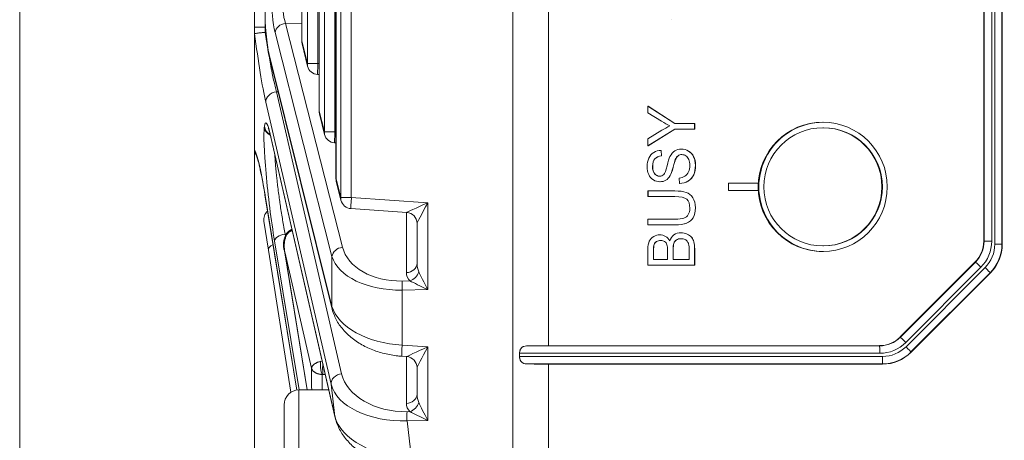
# Model space of a CAD drawing. Header units: millimetres. Extents: x 4 to 836, y 5 to 589.
# Tile 35 of 163: x 373 to 400, y 102 to 114. Entities that reach past the tile are written whole.
import ezdxf

# ---------------------------------------------------------------- set-up
doc = ezdxf.new("R2010")
doc.units = ezdxf.units.MM
doc.layers.add('1', color=7, linetype='Continuous', true_color=0xffffff)
doc.styles.add('ideas_simplex', font='simplex.shx')
doc.dimstyles.get("Standard").update_dxf_attribs({"dimtxt": 0.18, "dimasz": 0.18, "dimexe": 0.18, "dimexo": 0.0625, "dimgap": 0.09, "dimtad": 0, "dimtih": 1, "dimtoh": 1, "dimdec": 4, "dimzin": 0, "dimdsep": 46, "dimtxsty": 'Standard', "dimcen": 0.09, "dimadec": 0, "dimazin": 0, "dimtfac": 1, "dimtdec": 4, "dimtofl": 0, "dimtmove": 0, "dimatfit": 3, "dimfxl": 1, "dimtolj": 1, "dimtzin": 0, "dimarcsym": 0})

# ---------------------------------------------------------------- blocks, each defined once
blk = doc.blocks.new('_U7')
at = {"layer": '1', "color": 152, "lineweight": 13}
for p, q in [((379.695031, 110.932506), (379.695031, 29.92811)), ((504.495031, 61.055569), (504.495031, 29.92811))]:
    blk.add_line(p, q, dxfattribs=at)
at = {"layer": '1', "color": 87, "lineweight": 25}
for p, q in [((435.007531, 39.05311), (433.507531, 39.05311)), ((433.507531, 39.05311), (433.507531, 33.42811)), ((450.682531, 39.05311), (449.182531, 39.05311)), ((450.682531, 33.42811), (450.682531, 39.05311)), ((433.507531, 33.42811), (435.007531, 33.42811)), ((449.182531, 33.42811), (450.682531, 33.42811))]:
    blk.add_line(p, q, dxfattribs=at)
at = {"layer": '1', "color": 27, "lineweight": 13}
blk.add_line((379.695031, 31.92811), (504.495031, 31.92811), dxfattribs=at)
at = {"layer": '1', "color": 27, "lineweight": 18}
for points in [[(379.695031, 31.92811), (382.69503, 32.457091), (382.695033, 31.399129)], [(504.495031, 31.92811), (501.495033, 31.399129), (501.49503, 32.457091)]]:
    blk.add_solid(points, dxfattribs=at)
at = {"layer": '1', "color": 87, "linetype": 'Continuous', "lineweight": 25, "char_height": 3, "attachment_point": 7, "line_spacing_factor": 1.204819, "style": 'ideas_simplex'}
for s, insert in [('\\W1.1692;124,8', (434.979031, 41.18811)), ('\\W1.1692;4.913', (434.979031, 33.87561))]:
    blk.add_mtext(s, dxfattribs=dict(at, insert=insert))

msp = doc.modelspace()

# ---------------------------------------------------------------- linework, layer by layer
at = {"layer": '1', "color": 251, "linetype": 'Continuous', "lineweight": 18}
msp.add_line((373.329, 52.756), (373.329, 191.467), dxfattribs=at)
at = {"layer": '1', "color": 27, "linetype": 'Continuous', "lineweight": 18}
for p, q in [((386.695, 98.124), (386.695, 146.098)), ((381.898, 134.891), (381.898, 109.332)), ((381.443, 133.062), (381.443, 111.161)), ((380.97, 131.163), (380.97, 113.06)), ((379.695, 113.433), (379.695, 130.79)), ((379.695, 113.25), (379.695, 113.433)), ((379.695, 110.122), (379.695, 113.25)), ((380.979, 112.987), (381.13, 112.381)), ((380.097, 112.62), (381.796, 105.803)), ((381.401, 112.154), (381.443, 112.151)), ((381.452, 111.088), (381.591, 110.529)), ((380.142, 110.425), (381.875, 102.866)), ((381.862, 110.302), (381.898, 110.3)), ((381.907, 109.259), (382.035, 108.749)), ((379.977, 108.88), (380.842, 103.608)), ((382.306, 108.522), (383.815, 108.421)), ((380.07, 107.399), (379.946, 108.18)), ((384.095, 107.035), (384.095, 108.122)), ((380.708, 107.957), (380.701, 107.957)), ((380.68, 103.548), (380.07, 107.399)), ((380.505, 107.375), (381.122, 103.611)), ((383.681, 104.524), (383.815, 104.515)), ((384.095, 103.495), (384.095, 104.216))]:
    msp.add_line(p, q, dxfattribs=at)
at = {"layer": '1', "color": 252, "linetype": 'Continuous', "lineweight": 13}
for p, q in [((387.66, 139.411), (387.66, 104.811)), ((399.753, 107.562), (399.753, 136.661)), ((399.946, 136.661), (399.946, 107.562)), ((399.461, 107.64), (399.461, 136.583)), ((399.667, 136.583), (399.667, 107.64)), ((399.454, 107.643), (399.461, 107.64)), ((399.461, 107.64), (399.667, 107.64)), ((399.946, 107.562), (399.753, 107.562)), ((399.946, 107.562), (399.953, 107.559)), ((397.192, 105.039), (399.226, 107.074)), ((399.226, 107.074), (399.219, 107.077)), ((399.375, 106.933), (397.341, 104.897)), ((397.346, 104.782), (399.49, 106.927)), ((399.624, 106.786), (397.481, 104.641)), ((399.632, 106.783), (399.624, 106.786)), ((397.189, 105.046), (397.192, 105.039)), ((396.633, 104.604), (386.875, 104.604)), ((387.059, 104.804), (396.627, 104.804)), ((396.627, 104.804), (396.624, 104.811)), ((397.481, 104.641), (397.484, 104.633)), ((386.875, 104.518), (396.71, 104.518)), ((396.704, 104.319), (387.059, 104.319)), ((387.66, 104.311), (387.66, 98.226)), ((396.707, 104.311), (396.704, 104.319))]:
    msp.add_line(p, q, dxfattribs=at)
at = {"layer": '1', "color": 252, "linetype": 'Continuous', "lineweight": 18}
for p, q in [((399.953, 136.664), (399.953, 107.559)), ((399.454, 107.643), (399.454, 136.58)), ((397.189, 105.046), (399.219, 107.077)), ((399.632, 106.783), (397.484, 104.633)), ((386.875, 104.604), (386.875, 104.518)), ((387.66, 104.811), (396.624, 104.811)), ((396.707, 104.311), (387.66, 104.311))]:
    msp.add_line(p, q, dxfattribs=at)
at = {"layer": '1', "color": 27, "linetype": 'Continuous', "lineweight": 13}
for p, q in [((382.03, 108.821), (382.03, 135.401)), ((382.315, 135.401), (382.315, 108.821)), ((381.903, 134.891), (381.903, 109.332)), ((381.587, 110.602), (381.587, 133.621)), ((381.872, 133.621), (381.872, 110.602)), ((381.447, 133.062), (381.447, 111.161)), ((381.125, 112.453), (381.125, 131.77)), ((381.41, 131.77), (381.41, 112.453)), ((380.974, 131.163), (380.974, 113.06)), ((379.985, 113.576), (379.985, 113.433)), ((379.985, 113.433), (379.993, 113.433)), ((379.985, 113.433), (379.985, 113.294)), ((380.97, 113.546), (380.533, 113.538)), ((380.533, 113.538), (382.076, 107.475)), ((381.791, 107.229), (380.248, 113.292)), ((380.97, 113.06), (380.974, 113.06)), ((380.974, 113.06), (381.125, 112.453)), ((380.093, 112.693), (381.791, 105.875)), ((381.41, 112.453), (381.125, 112.453)), ((381.41, 112.453), (381.443, 112.451)), ((380.33, 111.686), (380.285, 111.685)), ((380.285, 111.685), (382.053, 104.05)), ((381.766, 103.768), (379.999, 111.404)), ((381.443, 111.161), (381.447, 111.161)), ((381.447, 111.161), (381.587, 110.602)), ((379.957, 110.728), (379.959, 110.745)), ((381.872, 110.602), (381.587, 110.602)), ((381.872, 110.602), (381.898, 110.6)), ((380.138, 110.456), (381.871, 102.897)), ((381.898, 109.332), (381.903, 109.332)), ((381.903, 109.332), (382.03, 108.821)), ((379.976, 108.893), (380.843, 103.608)), ((382.315, 108.821), (382.03, 108.821)), ((382.315, 108.821), (384.385, 108.682)), ((384.385, 108.682), (384.385, 106.328)), ((383.806, 106.79), (383.806, 108.421)), ((380.521, 107.832), (380.529, 107.784)), ((380.9, 103.611), (380.234, 107.647)), ((380.51, 107.348), (381.123, 103.611)), ((381.239, 104.201), (380.51, 107.348)), ((381.791, 105.875), (381.791, 107.229)), ((383.691, 106.561), (383.903, 106.565)), ((384.385, 106.328), (383.691, 106.315)), ((383.691, 106.315), (383.691, 104.823)), ((383.691, 104.823), (384.385, 104.777)), ((384.385, 104.777), (384.385, 102.788)), ((383.806, 103.249), (383.806, 104.516)), ((381.609, 104.03), (381.546, 104.032)), ((381.871, 102.897), (381.766, 103.768)), ((383.824, 103.023), (383.903, 103.025)), ((384.385, 102.788), (383.824, 102.778)), ((383.824, 102.778), (383.947, 101.754))]:
    msp.add_line(p, q, dxfattribs=at)
at = {"layer": '1', "color": 7, "linetype": 'Continuous', "lineweight": 18}
for p, q in [((391, 113.637), (391.004, 113.637)), ((390.351, 111.294), (390.355, 111.294)), ((391.081, 110.828), (391.084, 110.828)), ((391.081, 110.674), (391.084, 110.674)), ((390.351, 110.224), (390.355, 110.224)), ((390.708, 110.099), (390.711, 110.099)), ((390.72, 109.951), (390.723, 109.951)), ((391.169, 109.953), (391.173, 109.953)), ((391.263, 110.134), (391.259, 110.134)), ((391.589, 109.927), (391.592, 109.927)), ((390.954, 109.415), (390.957, 109.415)), ((391.588, 109.437), (391.592, 109.437)), ((390.678, 109.25), (390.682, 109.25)), ((391.21, 109.205), (391.214, 109.205)), ((393.337, 109.211), (392.538, 109.211)), ((392.538, 109.211), (392.538, 109.011)), ((393.337, 109.211), (393.341, 109.211)), ((393.337, 109.011), (393.337, 109.211)), ((393.341, 109.011), (393.341, 109.211)), ((390.351, 109.001), (390.351, 109.001)), ((392.538, 109.011), (393.337, 109.011)), ((393.337, 109.011), (393.341, 109.011)), ((391.082, 108.846), (391.081, 108.846)), ((391.4, 108.128), (391.403, 108.128)), ((391.577, 108.276), (391.581, 108.276)), ((390.679, 107.812), (390.675, 107.812)), ((391.254, 107.868), (391.25, 107.868)), ((390.828, 107.771), (390.831, 107.771)), ((391.053, 107.582), (391.057, 107.582)), ((391.127, 107.675), (391.13, 107.675))]:
    msp.add_line(p, q, dxfattribs=at)
at = {"layer": '1', "color": 30, "linetype": 'Continuous', "lineweight": 18}
for p, q in [((395.107, 110.711), (395.093, 110.711)), ((395.093, 107.511), (395.107, 107.511))]:
    msp.add_line(p, q, dxfattribs=at)
at = {"layer": '1', "color": 7, "linetype": 'Continuous', "lineweight": 13}
for p, q in [((391.45, 110.081), (391.453, 110.081)), ((390.539, 109.87), (390.542, 109.87)), ((391.095, 109.848), (391.098, 109.848)), ((390.533, 109.463), (390.537, 109.463)), ((391.033, 109.641), (391.036, 109.641)), ((390.836, 109.291), (390.84, 109.291)), ((391.438, 109.269), (391.441, 109.269)), ((391.386, 108.961), (391.389, 108.961)), ((391.568, 108.817), (391.572, 108.817)), ((390.518, 107.552), (390.522, 107.552)), ((390.584, 107.632), (390.588, 107.632)), ((391.533, 107.748), (391.537, 107.748)), ((391.596, 107.62), (391.599, 107.62))]:
    msp.add_line(p, q, dxfattribs=at)
at = {"layer": '1', "color": 9, "linetype": 'Continuous', "lineweight": 18}
for p, q in [((381.705, 103.611), (380.895, 103.611)), ((380.495, 97.011), (380.495, 103.211))]:
    msp.add_line(p, q, dxfattribs=at)
at = {"layer": '1', "color": 9, "linetype": 'Continuous', "lineweight": 13}
msp.add_line((380.895, 103.611), (380.895, 96.611), dxfattribs=at)
at = {"layer": '1', "color": 27, "linetype": 'Continuous', "lineweight": 18}
for centre, start, end in [((381.27, 113.06), 180, 193.9902), ((381.421, 112.453), 193.9902, 266.1622), ((381.743, 111.161), 180, 193.9902), ((381.882, 110.602), 193.9902, 266.1622), ((382.198, 109.332), 180, 193.9902), ((382.326, 108.821), 193.9902, 266.1622), ((380.242, 108.227), 130.603, 189)]:
    msp.add_arc(centre, 0.3, start, end, dxfattribs=at)
at = {"layer": '1', "color": 9, "linetype": 'Continuous', "lineweight": 18}
msp.add_arc((380.895, 103.211), 0.4, 90, 180, dxfattribs=at)
at = {"layer": '1', "color": 27, "linetype": 'Continuous', "lineweight": 13}
for centre, major_axis, ratio, start_param, end_param in [((380.38, 114.36), (0.001, 1.3), 0.177496, 1.574783, 2.53408), ((380.676, 114.36), (0.007, 1), 0.241147, 1.577519, 2.536816), ((380.543, 113.292), (0.291, 0.074), 0.813543, 1.401864, 2.838348), ((379.866, 113.407), (0.294, -2.437), 0.07629, 4.76483, 5.667726), ((381.27, 113.06), (0.291, 0.073), 0.807933, 2.84247, 3.141605), ((381.421, 112.453), (0.291, 0.073), 0.807933, 2.84247, 3.141605), ((381.421, 112.453), (0.02, 0.299), 0.034821, 1.573132, 3.141564), ((380.296, 111.44), (-0.292, -0.068), 0.814729, 4.561187, 6.150663), ((381.743, 111.161), (0.291, 0.073), 0.807933, 2.84247, 3.141605), ((380.248, 108.713), (0.255, -2.114), 0.07629, 3.440104, 5.23176), ((380.254, 110.763), (0.298, -0.037), 0.952361, 3.395541, 4.365167), ((380.25, 108.73), (0.255, -2.114), 0.07629, 2.516904, 3.440104), ((380.256, 110.78), (0.298, -0.037), 0.952361, 3.395541, 4.332221), ((381.882, 110.602), (0.291, 0.073), 0.807933, 2.84247, 3.141605), ((381.882, 110.602), (0.02, 0.299), 0.034821, 1.573132, 3.141564), ((379.958, 107.686), (0.294, -2.434), 0.07629, 2.080215, 2.984242), ((382.198, 109.332), (0.291, 0.073), 0.807933, 2.84247, 3.141605), ((382.326, 108.821), (0.291, 0.073), 0.807933, 2.84247, 3.141605), ((382.326, 108.821), (0.02, 0.299), 0.034821, 1.573132, 3.141564), ((384.395, 108.682), (0.58, 0.262), 0.006775, 1.585799, 3.121689), ((384.395, 108.682), (0.3, 0.561), 0.014514, 1.578553, 3.114443), ((380.531, 107.682), (0.296, 0.049), 0.499258, 1.523831, 3.053051), ((380.366, 107.446), (0.296, 0.047), 0.49948, 2.102706, 3.141593), ((382.087, 107.229), (0.291, 0.074), 0.813543, 1.401864, 2.838348), ((383.75, 107.753), (1.697, 0.141), 0.697728, 3.258033, 4.61939), ((383.761, 107.508), (1.999, 0.112), 0.59397, 3.282845, 4.644202), ((383.795, 107.035), (-0.3, 0), 0.819152, 1.605703, 3.141593), ((384.395, 107.061), (0.037, 0.42), 0.708755, 1.693447, 2.27004), ((384.406, 106.815), (0.599, 0.05), 0.697728, 3.083501, 3.660093), ((383.892, 106.81), (-0.216, -0.209), 0.73027, 0.995596, 2.217599), ((384.395, 106.328), (0.3, -0.589), 0.014114, 3.745908, 4.705205), ((383.702, 106.315), (-0.005, 0.3), 0.034894, 0.610865, 1.570162), ((384.395, 106.328), (0.594, -0.289), 0.006933, 3.738848, 4.698144), ((382.087, 105.875), (-0.291, -0.073), 0.807933, 5.984063, 6.28376), ((383.761, 106.011), (1.999, -0.112), 0.59397, 3.349406, 4.710763), ((383.702, 104.823), (-0.02, -0.299), 0.034821, 4.714725, 6.283157), ((384.395, 104.777), (0.58, 0.262), 0.006775, 1.585799, 3.121689), ((384.395, 104.777), (0.3, 0.561), 0.014514, 1.578553, 3.114443), ((381.895, 100.095), (0.557, -4.616), 0.07629, 3.607449, 3.837332), ((382.063, 103.804), (-0.292, -0.068), 0.814729, 4.561187, 6.150663), ((383.74, 104.213), (1.709, -0.053), 0.695555, 3.323342, 4.782788), ((383.751, 103.967), (2.006, 0.036), 0.593553, 3.278719, 4.738165), ((383.795, 103.495), (-0.3, 0), 0.819152, 1.605703, 3.141593), ((383.892, 103.27), (-0.216, -0.209), 0.73027, 0.995596, 2.217599), ((384.395, 103.521), (0.037, 0.42), 0.708755, 1.693447, 2.27004), ((384.395, 102.788), (0.3, -0.589), 0.014114, 3.745908, 4.705205), ((384.406, 103.275), (0.599, 0.05), 0.697728, 3.083501, 3.660093), ((383.834, 102.778), (0.005, -0.3), 0.034894, 3.752458, 4.711755), ((384.395, 102.788), (0.594, -0.289), 0.006933, 3.738848, 4.698144), ((383.873, 102.951), (2.021, -0.189), 0.586057, 3.344159, 4.803605)]:
    msp.add_ellipse(centre, major_axis=major_axis, ratio=ratio, start_param=start_param, end_param=end_param, dxfattribs=at)
at = {"layer": '1', "color": 27, "linetype": 'Continuous', "lineweight": 18}
for centre, major_axis, ratio, start_param, end_param in [((380.253, 113.979), (0, 1.576), 0.17633, 1.570796, 2.525692), ((380.388, 112.693), (-0.291, -0.073), 0.807933, 5.984063, 6.283198), ((380.435, 110.492), (-0.292, -0.067), 0.809428, 6.152337, 6.283204), ((380.273, 108.928), (-0.296, -0.049), 0.49073, 6.195138, 6.2832), ((383.795, 108.122), (-0.3, 0), 0.999468, 3.141593, 4.644309), ((383.795, 104.216), (-0.3, 0), 0.999468, 3.141593, 4.644309), ((382.168, 102.933), (-0.292, -0.067), 0.809428, 6.152337, 6.283204)]:
    msp.add_ellipse(centre, major_axis=major_axis, ratio=ratio, start_param=start_param, end_param=end_param, dxfattribs=at)
at = {"layer": '1', "color": 252, "linetype": 'Continuous', "lineweight": 18}
msp.add_ellipse((395.09, 109.111), major_axis=(0, -1.75), ratio=0.999391, dxfattribs=at)
for centre, major_axis, ratio, start_param, end_param in [((395.107, 109.111), (0, 1.75), 0.999391, 0, 3.141593), ((398.654, 107.643), (0, 0.8), 0.999286, 3.926938, 4.712389), ((398.851, 107.56), (1.064, -0.288), 0.998004, 5.763612, 6.547339), ((396.624, 105.612), (0.243, 0.763), 0.998763, 3.449221, 4.234776), ((387.695, 104.776), (1, -0.001), 0.034921, 1.605746, 2.260398), ((396.705, 105.412), (0.779, -0.779), 0.998277, 5.498129, 6.28297), ((387.695, 104.346), (1, 0.001), 0.034921, 4.022787, 4.67744)]:
    msp.add_ellipse(centre, major_axis=major_axis, ratio=ratio, start_param=start_param, end_param=end_param, dxfattribs=at)
at = {"layer": '1', "color": 30, "linetype": 'Continuous', "lineweight": 18}
msp.add_ellipse((395.093, 109.111), major_axis=(0, 1.6), ratio=0.999391, dxfattribs=at)
msp.add_ellipse((395.107, 109.111), major_axis=(0, 1.6), ratio=0.999391, start_param=3.141647, end_param=6.283142, dxfattribs=at)
at = {"layer": '1', "color": 252, "linetype": 'Continuous', "lineweight": 13}
for centre, major_axis, ratio, start_param, end_param in [((398.661, 107.64), (0.065, -0.797), 0.999224, 0.703742, 1.489192), ((398.668, 107.64), (0, 1), 0.999286, 3.926938, 4.712389), ((398.851, 107.563), (0.87, -0.236), 0.998004, 5.763612, 6.547339), ((398.844, 107.563), (1.066, -0.277), 0.998491, 5.752806, 6.536534), ((399.368, 106.933), (0.141, -0.141), 0.024678, 1.546109, 3.106673), ((399.483, 106.927), (-0.141, 0.141), 0.024678, 3.17651, 4.687701), ((396.627, 105.605), (0.2, 0.775), 0.998415, 3.393773, 4.179328), ((396.634, 105.605), (0.303, 0.954), 0.998763, 3.449221, 4.234776), ((397.334, 104.897), (0.141, -0.141), 0.024678, 1.546109, 3.106673), ((396.627, 104.604), (0, -0.2), 0.034899, 1.570796, 3.106665), ((396.702, 105.419), (0.806, -0.751), 0.998678, 5.463523, 6.248363), ((396.709, 105.419), (0.638, -0.637), 0.998277, 5.498129, 6.28297), ((397.339, 104.782), (-0.141, 0.141), 0.024678, 3.17651, 4.687701), ((396.703, 104.518), (0, 0.2), 0.034899, 3.176521, 4.712389)]:
    msp.add_ellipse(centre, major_axis=major_axis, ratio=ratio, start_param=start_param, end_param=end_param, dxfattribs=at)
at = {"layer": '1', "color": 27, "linetype": 'Continuous', "lineweight": 13}
for points, knots in [([(379.695, 113.433), (379.695, 113.433), (379.702, 113.433), (379.731, 113.433), (379.753, 113.433), (379.806, 113.433), (379.838, 113.433), (379.908, 113.433), (379.946, 113.433), (379.985, 113.433)], [0, 0, 0, 0, 0.25, 0.25, 0.5, 0.5, 0.75, 0.75, 1, 1, 1, 1]), ([(379.985, 113.294), (379.996, 113.214), (380.008, 113.135), (380.026, 113.017), (380.035, 112.959), (380.044, 112.9), (380.05, 112.862), (380.053, 112.842), (380.069, 112.746), (380.094, 112.597), (380.12, 112.454), (380.136, 112.367), (380.139, 112.35), (380.146, 112.316), (380.149, 112.299), (380.159, 112.248), (380.166, 112.216), (380.185, 112.119), (380.211, 111.996), (380.236, 111.886), (380.254, 111.807), (380.261, 111.781), (380.273, 111.732), (380.279, 111.708), (380.285, 111.685)], [0, 0, 0, 0, 0.125, 0.125, 0.1875, 0.21875, 0.21875, 0.25, 0.25, 0.375, 0.5, 0.5, 0.53125, 0.53125, 0.5625, 0.5625, 0.625, 0.625, 0.75, 0.875, 0.875, 0.9375, 0.9375, 1, 1, 1, 1]), ([(380.242, 109.99), (380.243, 109.967), (380.244, 109.943), (380.248, 109.892), (380.25, 109.852), (380.253, 109.811), (380.255, 109.783), (380.257, 109.769), (380.262, 109.698), (380.267, 109.639), (380.278, 109.519), (380.285, 109.457), (380.295, 109.362), (380.3, 109.314), (380.305, 109.265), (380.309, 109.233), (380.311, 109.216), (380.32, 109.134), (380.329, 109.067), (380.345, 108.934), (380.354, 108.867), (380.368, 108.766), (380.375, 108.715), (380.382, 108.664), (380.387, 108.631), (380.39, 108.614), (380.402, 108.529), (380.423, 108.396), (380.444, 108.266), (380.46, 108.17), (380.465, 108.138), (380.476, 108.075), (380.482, 108.044), (380.498, 107.951), (380.51, 107.891), (380.521, 107.832)], [0, 0, 0, 0, 0.041311, 0.041311, 0.084888, 0.106676, 0.106676, 0.128464, 0.128464, 0.215618, 0.215618, 0.302771, 0.302771, 0.346348, 0.368137, 0.368137, 0.389925, 0.389925, 0.477079, 0.477079, 0.564232, 0.564232, 0.607809, 0.629597, 0.629597, 0.651386, 0.651386, 0.738539, 0.825693, 0.825693, 0.86927, 0.86927, 0.912846, 0.912846, 1, 1, 1, 1]), ([(380.715, 107.924), (380.711, 107.923), (380.703, 107.922), (380.691, 107.919), (380.68, 107.915), (380.668, 107.91), (380.657, 107.904), (380.646, 107.898), (380.635, 107.89), (380.625, 107.882), (380.615, 107.873), (380.605, 107.862), (380.595, 107.851), (380.586, 107.839), (380.573, 107.821), (380.558, 107.794), (380.541, 107.758), (380.527, 107.717), (380.513, 107.664), (380.502, 107.594), (380.498, 107.537), (380.498, 107.502), (380.498, 107.492), (380.498, 107.483), (380.499, 107.472), (380.499, 107.461), (380.5, 107.45), (380.5, 107.437), (380.501, 107.424), (380.503, 107.41), (380.504, 107.396), (380.506, 107.38), (380.508, 107.365), (380.51, 107.354), (380.51, 107.348)], [0, 0, 0, 0, 0.016583, 0.033309, 0.050266, 0.067541, 0.085213, 0.103359, 0.122048, 0.141344, 0.161305, 0.181983, 0.203425, 0.225675, 0.248769, 0.303084, 0.363054, 0.428893, 0.500764, 0.615559, 0.751442, 0.76424, 0.778091, 0.792995, 0.808954, 0.825966, 0.844031, 0.863151, 0.883324, 0.904552, 0.926833, 0.950168, 0.974557, 1, 1, 1, 1]), ([(380.715, 107.924), (380.712, 107.929), (380.71, 107.934), (380.705, 107.942), (380.698, 107.952), (380.693, 107.955), (380.69, 107.954)], [0, 0, 0, 0, 0.261352, 0.261352, 0.522705, 1, 1, 1, 1]), ([(381.488, 104.387), (381.475, 104.384), (381.462, 104.381), (381.439, 104.374), (381.428, 104.37), (381.408, 104.363), (381.398, 104.359), (381.383, 104.352), (381.379, 104.35), (381.37, 104.346), (381.365, 104.344), (381.354, 104.338), (381.347, 104.334), (381.334, 104.326), (381.328, 104.322), (381.315, 104.314), (381.31, 104.309), (381.299, 104.301), (381.294, 104.296), (381.285, 104.288), (381.281, 104.285), (381.274, 104.277), (381.271, 104.273), (381.264, 104.265), (381.261, 104.261), (381.256, 104.253), (381.254, 104.249), (381.25, 104.241), (381.248, 104.238), (381.245, 104.23), (381.244, 104.226), (381.242, 104.219), (381.241, 104.215), (381.24, 104.208), (381.239, 104.204), (381.239, 104.201)], [0, 0, 0, 0, 0.08036, 0.08036, 0.160719, 0.160719, 0.241079, 0.241079, 0.281259, 0.281259, 0.321438, 0.321438, 0.383882, 0.383882, 0.446325, 0.446325, 0.508769, 0.508769, 0.571213, 0.571213, 0.626146, 0.626146, 0.681079, 0.681079, 0.736013, 0.736013, 0.790946, 0.790946, 0.84321, 0.84321, 0.895473, 0.895473, 0.947737, 0.947737, 1, 1, 1, 1]), ([(381.528, 104.032), (381.523, 104.04), (381.518, 104.049), (381.509, 104.072), (381.505, 104.085), (381.493, 104.129), (381.487, 104.163), (381.479, 104.233), (381.477, 104.27), (381.479, 104.335), (381.482, 104.365), (381.488, 104.387)], [0, 0, 0, 0, 0.125, 0.125, 0.25, 0.25, 0.5, 0.5, 0.75, 0.75, 1, 1, 1, 1]), ([(381.541, 104.326), (381.541, 104.325), (381.541, 104.323), (381.541, 104.319), (381.54, 104.312), (381.54, 104.306), (381.54, 104.3), (381.54, 104.293), (381.539, 104.287), (381.539, 104.281), (381.539, 104.274), (381.539, 104.268), (381.539, 104.261), (381.539, 104.255), (381.539, 104.248), (381.539, 104.242), (381.538, 104.235), (381.538, 104.229), (381.538, 104.221), (381.538, 104.211), (381.538, 104.199), (381.538, 104.187), (381.538, 104.174), (381.539, 104.162), (381.539, 104.15), (381.539, 104.138), (381.539, 104.127), (381.54, 104.115), (381.54, 104.104), (381.541, 104.093), (381.541, 104.083), (381.542, 104.073), (381.543, 104.063), (381.543, 104.054), (381.544, 104.046), (381.545, 104.039), (381.545, 104.034), (381.546, 104.032)], [0, 0, 0, 0, 0.002206, 0.022568, 0.042788, 0.062865, 0.082799, 0.102591, 0.122241, 0.141748, 0.161114, 0.180337, 0.199419, 0.218359, 0.237158, 0.255815, 0.274331, 0.292706, 0.31094, 0.345602, 0.380686, 0.416191, 0.45212, 0.488471, 0.525247, 0.562449, 0.600077, 0.638132, 0.676616, 0.715528, 0.75487, 0.794643, 0.834848, 0.875485, 0.916556, 0.95806, 1, 1, 1, 1]), ([(381.528, 104.032), (381.525, 104.032), (381.52, 104.032), (381.511, 104.032), (381.503, 104.033), (381.494, 104.034), (381.486, 104.034), (381.477, 104.035), (381.469, 104.037), (381.46, 104.038), (381.452, 104.039), (381.443, 104.041), (381.435, 104.043), (381.426, 104.045), (381.418, 104.048), (381.409, 104.05), (381.401, 104.053), (381.393, 104.055), (381.385, 104.059), (381.377, 104.062), (381.369, 104.065), (381.361, 104.069), (381.354, 104.073), (381.346, 104.076), (381.339, 104.081), (381.328, 104.087), (381.315, 104.096), (381.299, 104.109), (381.283, 104.123), (381.273, 104.134), (381.267, 104.143), (381.263, 104.148), (381.259, 104.154), (381.255, 104.161), (381.25, 104.169), (381.246, 104.179), (381.242, 104.189), (381.24, 104.197), (381.239, 104.201)], [0, 0, 0, 0, 0.018893, 0.03793, 0.057112, 0.076446, 0.095933, 0.115578, 0.135385, 0.155358, 0.175498, 0.195811, 0.2163, 0.236968, 0.257818, 0.278853, 0.300078, 0.321494, 0.343106, 0.364917, 0.386929, 0.409146, 0.431571, 0.454207, 0.477057, 0.500125, 0.5558, 0.615985, 0.680721, 0.750046, 0.766942, 0.787927, 0.813004, 0.842179, 0.875459, 0.91285, 0.954361, 1, 1, 1, 1]), ([(381.528, 104.032), (381.526, 103.985), (381.524, 103.935), (381.523, 103.855), (381.523, 103.827), (381.522, 103.77), (381.522, 103.741), (381.523, 103.684), (381.523, 103.657), (381.523, 103.63)], [0, 0, 0, 0, 0.410931, 0.410931, 0.616396, 0.616396, 0.821862, 0.821862, 1, 1, 1, 1]), ([(381.546, 104.032), (381.544, 104.032), (381.541, 104.032), (381.537, 104.032), (381.532, 104.032), (381.53, 104.032), (381.528, 104.032)], [0, 0, 0, 0, 0.256852, 0.508712, 0.756207, 1, 1, 1, 1])]:
    msp.add_open_spline(points, degree=3, knots=knots, dxfattribs=at)
at = {"layer": '1', "color": 27, "linetype": 'Continuous', "lineweight": 18}
for points, knots in [([(379.696, 113.257), (379.695, 113.257), (379.695, 113.256), (379.695, 113.253), (379.695, 113.252), (379.695, 113.25)], [0, 0, 0, 0, 0.5, 0.5, 1, 1, 1, 1]), ([(379.696, 113.257), (379.697, 113.258), (379.7, 113.26), (379.707, 113.262), (379.709, 113.263), (379.716, 113.264), (379.719, 113.265), (379.731, 113.267), (379.74, 113.269), (379.756, 113.271), (379.762, 113.272), (379.774, 113.274), (379.78, 113.275), (379.8, 113.277), (379.814, 113.279), (379.845, 113.282), (379.861, 113.284), (379.895, 113.287), (379.912, 113.288), (379.948, 113.291), (379.966, 113.292), (379.985, 113.294)], [0, 0, 0, 0, 0.125, 0.125, 0.1875, 0.1875, 0.25, 0.25, 0.375, 0.375, 0.4375, 0.4375, 0.5, 0.5, 0.625, 0.625, 0.75, 0.75, 0.875, 0.875, 1, 1, 1, 1]), ([(380.063, 110.703), (380.063, 110.703), (380.063, 110.703), (380.072, 110.683), (380.1, 110.598), (380.125, 110.497), (380.142, 110.425)], [0, 0, 0, 0, 0.002051, 0.239029, 0.55581, 1, 1, 1, 1]), ([(379.695, 110.122), (379.695, 110.12), (379.695, 110.119), (379.695, 110.115), (379.695, 110.112), (379.695, 110.108), (379.696, 110.105), (379.696, 110.1), (379.696, 110.097), (379.697, 110.094)], [0, 0, 0, 0, 0.25, 0.25, 0.5, 0.5, 0.75, 0.75, 1, 1, 1, 1]), ([(379.742, 109.966), (379.736, 109.975), (379.731, 109.984), (379.723, 110), (379.719, 110.009), (379.712, 110.025), (379.71, 110.033), (379.702, 110.059), (379.699, 110.076), (379.697, 110.094)], [0, 0, 0, 0, 0.221752, 0.221752, 0.416314, 0.416314, 0.610876, 0.610876, 1, 1, 1, 1]), ([(379.739, 109.972), (379.739, 109.972), (379.74, 109.967), (379.76, 109.918), (379.795, 109.8), (379.829, 109.664), (379.852, 109.555), (379.857, 109.53)], [0, 0, 0, 0, 0.098958, 0.303375, 0.582664, 0.909224, 1, 1, 1, 1]), ([(379.857, 109.53), (379.87, 109.467), (379.904, 109.305), (379.945, 109.073), (379.972, 108.916), (379.977, 108.88)], [0, 0, 0, 0, 0.358608, 0.856942, 1, 1, 1, 1]), ([(380.69, 107.954), (380.685, 107.953), (380.658, 107.944), (380.607, 107.903), (380.55, 107.835), (380.507, 107.75), (380.469, 107.579), (380.476, 107.449), (380.51, 107.348)], [0, 0, 0, 0, 0.021294, 0.106356, 0.243029, 0.37735, 0.50072, 1, 1, 1, 1]), ([(380.505, 107.376), (380.505, 107.376), (380.505, 107.376), (380.506, 107.366), (380.508, 107.357), (380.51, 107.348)], [0, 0, 0, 0, 0.004904, 0.004904, 1, 1, 1, 1]), ([(381.796, 105.803), (381.811, 105.742), (381.863, 105.585), (382.001, 105.342), (382.227, 105.091), (382.511, 104.877), (382.841, 104.709), (383.2, 104.591), (383.488, 104.54), (383.647, 104.526), (383.681, 104.524)], [0, 0, 0, 0, 0.092898, 0.246538, 0.399663, 0.549935, 0.694364, 0.832141, 0.964568, 1, 1, 1, 1]), ([(381.875, 102.866), (381.89, 102.805), (381.94, 102.644), (382.074, 102.393), (382.299, 102.129), (382.587, 101.896), (382.924, 101.705), (383.293, 101.565), (383.6, 101.491), (383.779, 101.471), (383.826, 101.467)], [0, 0, 0, 0, 0.088507, 0.236826, 0.387475, 0.538494, 0.684337, 0.822662, 0.953457, 1, 1, 1, 1])]:
    msp.add_open_spline(points, degree=3, knots=knots, dxfattribs=at)
at = {"layer": '1', "color": 7, "linetype": 'Continuous', "lineweight": 18}
for points, degree in [([(390.351, 111.294), (390.351, 111.294), (391.081, 110.828), (391.081, 110.828)], 3), ([(390.351, 111.114), (390.351, 111.114), (390.351, 111.294), (390.351, 111.294)], 3), ([(390.355, 111.294), (390.355, 111.294), (391.084, 110.828), (391.084, 110.828)], 3), ([(391.081, 110.828), (391.081, 110.828), (391.215, 110.828), (391.349, 110.828)], 3), ([(391.081, 110.674), (391.081, 110.674), (390.351, 110.224), (390.351, 110.224)], 3), ([(391.084, 110.674), (391.084, 110.674), (390.355, 110.224), (390.355, 110.224)], 3), ([(391.617, 110.674), (391.617, 110.674), (391.081, 110.674), (391.081, 110.674)], 3), ([(391.617, 110.677), (391.62, 110.677)], 1), ([(390.351, 110.224), (390.351, 110.224), (390.351, 110.412), (390.351, 110.412)], 3), ([(390.375, 109.889), (390.405, 109.955), (390.45, 110.006), (390.508, 110.042)], 3), ([(390.508, 110.042), (390.567, 110.077), (390.634, 110.096), (390.708, 110.099)], 3), ([(390.72, 109.951), (390.64, 109.943), (390.579, 109.916), (390.539, 109.87)], 3), ([(390.723, 109.951), (390.644, 109.943), (390.583, 109.916), (390.542, 109.87)], 3), ([(390.708, 110.099), (390.708, 110.099), (390.72, 109.951), (390.72, 109.951)], 3), ([(390.711, 110.099), (390.711, 110.099), (390.723, 109.951), (390.723, 109.951)], 3), ([(390.87, 109.677), (390.901, 109.802), (390.927, 109.888), (390.95, 109.935)], 3), ([(390.95, 109.935), (390.985, 110.003), (391.028, 110.053), (391.079, 110.085)], 3), ([(391.169, 109.953), (391.14, 109.932), (391.115, 109.897), (391.095, 109.848)], 3), ([(391.173, 109.953), (391.143, 109.932), (391.118, 109.897), (391.098, 109.848)], 3), ([(391.46, 109.851), (391.441, 109.896), (391.415, 109.93), (391.382, 109.952)], 3), ([(391.45, 110.081), (391.509, 110.045), (391.556, 109.994), (391.589, 109.927)], 3), ([(391.453, 110.081), (391.513, 110.045), (391.559, 109.994), (391.592, 109.927)], 3), ([(390.779, 109.444), (390.809, 109.474), (390.839, 109.551), (390.87, 109.677)], 3), ([(391.095, 109.848), (391.082, 109.817), (391.061, 109.748), (391.033, 109.641)], 3), ([(391.098, 109.848), (391.085, 109.817), (391.064, 109.748), (391.036, 109.641)], 3), ([(390.5, 109.3), (390.444, 109.333), (390.402, 109.382), (390.373, 109.446)], 3), ([(390.954, 109.415), (390.922, 109.36), (390.883, 109.318), (390.836, 109.291)], 3), ([(390.957, 109.415), (390.926, 109.36), (390.886, 109.318), (390.84, 109.291)], 3), ([(391.033, 109.641), (391.005, 109.533), (390.979, 109.458), (390.954, 109.415)], 3), ([(391.036, 109.641), (391.008, 109.533), (390.982, 109.458), (390.957, 109.415)], 3), ([(391.196, 109.351), (391.26, 109.358), (391.312, 109.374), (391.352, 109.399)], 3), ([(391.588, 109.437), (391.555, 109.366), (391.505, 109.31), (391.438, 109.269)], 3), ([(391.592, 109.437), (391.559, 109.366), (391.508, 109.31), (391.441, 109.269)], 3), ([(391.21, 109.205), (391.21, 109.205), (391.196, 109.351), (391.196, 109.351)], 3), ([(391.438, 109.269), (391.371, 109.229), (391.295, 109.207), (391.21, 109.205)], 3), ([(391.441, 109.269), (391.374, 109.229), (391.298, 109.207), (391.214, 109.205)], 3), ([(391.568, 108.817), (391.521, 108.886), (391.46, 108.934), (391.386, 108.961)], 3), ([(391.572, 108.817), (391.525, 108.886), (391.464, 108.934), (391.389, 108.961)], 3), ([(391.445, 108.363), (391.417, 108.317), (391.377, 108.284), (391.325, 108.266)], 3), ([(391.4, 108.128), (391.477, 108.157), (391.536, 108.207), (391.577, 108.276)], 3), ([(390.944, 107.648), (390.966, 107.719), (391.004, 107.773), (391.058, 107.811)], 3), ([(390.39, 107.639), (390.415, 107.693), (390.455, 107.735), (390.508, 107.766)], 3), ([(390.584, 107.632), (390.552, 107.613), (390.53, 107.586), (390.518, 107.552)], 3), ([(390.588, 107.632), (390.555, 107.613), (390.534, 107.586), (390.522, 107.552)], 3), ([(390.868, 107.541), (390.856, 107.58), (390.835, 107.61), (390.805, 107.63)], 3), ([(390.828, 107.771), (390.876, 107.744), (390.914, 107.703), (390.944, 107.648)], 3), ([(390.831, 107.771), (390.879, 107.744), (390.918, 107.703), (390.947, 107.648)], 3), ([(391.127, 107.675), (391.092, 107.652), (391.068, 107.621), (391.053, 107.582)], 3), ([(391.13, 107.675), (391.096, 107.652), (391.071, 107.621), (391.057, 107.582)], 3), ([(391.253, 107.708), (391.206, 107.708), (391.165, 107.697), (391.13, 107.675)], 3), ([(391.427, 107.626), (391.411, 107.65), (391.387, 107.67), (391.357, 107.685)], 3), ([(391.462, 107.537), (391.455, 107.572), (391.443, 107.602), (391.427, 107.626)], 3), ([(391.533, 107.748), (391.561, 107.714), (391.582, 107.671), (391.596, 107.62)], 3), ([(391.537, 107.748), (391.564, 107.714), (391.585, 107.671), (391.599, 107.62)], 3), ([(390.505, 107.141), (390.509, 107.141)], 1), ([(390.505, 107.141), (390.547, 107.141), (390.883, 107.141), (390.883, 107.141)], 3), ([(391.037, 107.141), (391.041, 107.141)], 1), ([(391.617, 106.987), (391.62, 106.987)], 1)]:
    msp.add_open_spline(points, degree=degree, dxfattribs=at)
for points, knots in [([(390.947, 110.76), (390.881, 110.795), (390.806, 110.838), (390.723, 110.888), (390.723, 110.888), (390.351, 111.114), (390.351, 111.114)], [0, 0, 0, 0, 0.5, 0.5, 0.5, 1, 1, 1, 1]), ([(390.351, 110.412), (390.351, 110.412), (390.733, 110.642), (390.733, 110.642), (390.804, 110.684), (390.876, 110.724), (390.947, 110.76)], [0, 0, 0, 0, 0.5, 0.5, 0.5, 1, 1, 1, 1]), ([(391.617, 110.828), (391.619, 110.828), (391.62, 110.828), (391.62, 110.828), (391.62, 110.828), (391.62, 110.674), (391.62, 110.674)], [0, 0, 0, 0, 0.04725, 0.04725, 0.04725, 1, 1, 1, 1]), ([(391.079, 110.085), (391.132, 110.118), (391.192, 110.134), (391.327, 110.134), (391.39, 110.116), (391.45, 110.081)], [0, 0, 0, 0, 0.5, 0.5, 1, 1, 1, 1]), ([(391.382, 109.952), (391.349, 109.974), (391.313, 109.985), (391.234, 109.985), (391.199, 109.975), (391.169, 109.953)], [0, 0, 0, 0, 0.5, 0.5, 1, 1, 1, 1]), ([(391.589, 109.927), (391.622, 109.861), (391.638, 109.786), (391.638, 109.703), (391.638, 109.597), (391.622, 109.509), (391.588, 109.437)], [0, 0, 0, 0, 0.5, 0.5, 0.5, 1, 1, 1, 1]), ([(391.592, 109.927), (391.625, 109.861), (391.642, 109.786), (391.642, 109.703), (391.642, 109.597), (391.625, 109.509), (391.592, 109.437)], [0, 0, 0, 0, 0.5, 0.5, 0.5, 1, 1, 1, 1]), ([(390.373, 109.446), (390.344, 109.511), (390.33, 109.582), (390.33, 109.66), (390.33, 109.747), (390.345, 109.823), (390.375, 109.889)], [0, 0, 0, 0, 0.5, 0.5, 0.5, 1, 1, 1, 1]), ([(390.539, 109.87), (390.498, 109.824), (390.477, 109.757), (390.477, 109.667), (390.477, 109.573), (390.496, 109.505), (390.533, 109.463)], [0, 0, 0, 0, 0.5, 0.5, 0.5, 1, 1, 1, 1]), ([(390.542, 109.87), (390.501, 109.824), (390.481, 109.757), (390.481, 109.667), (390.481, 109.573), (390.5, 109.505), (390.537, 109.463)], [0, 0, 0, 0, 0.5, 0.5, 0.5, 1, 1, 1, 1]), ([(391.352, 109.399), (391.393, 109.424), (391.426, 109.463), (391.476, 109.569), (391.488, 109.629), (391.488, 109.695), (391.488, 109.754), (391.479, 109.806), (391.46, 109.851)], [0, 0, 0, 0, 0.333333, 0.333333, 0.666667, 0.666667, 0.666667, 1, 1, 1, 1]), ([(390.533, 109.463), (390.57, 109.42), (390.615, 109.398), (390.667, 109.398), (390.713, 109.398), (390.75, 109.414), (390.779, 109.444)], [0, 0, 0, 0, 0.5, 0.5, 0.5, 1, 1, 1, 1]), ([(390.537, 109.463), (390.574, 109.42), (390.619, 109.398), (390.672, 109.398), (390.673, 109.398), (390.673, 109.398)], [0, 0, 0, 0, 0.980242, 0.980242, 1, 1, 1, 1]), ([(390.836, 109.291), (390.789, 109.263), (390.737, 109.25), (390.678, 109.25), (390.615, 109.25), (390.555, 109.266), (390.5, 109.3)], [0, 0, 0, 0, 0.5, 0.5, 0.5, 1, 1, 1, 1]), ([(390.84, 109.291), (390.793, 109.263), (390.74, 109.25), (390.681, 109.25), (390.681, 109.25), (390.681, 109.25)], [0, 0, 0, 0, 0.993573, 0.993573, 1, 1, 1, 1]), ([(391.386, 108.961), (391.311, 108.987), (391.21, 109.001), (391.083, 109.001), (391.083, 109.001), (390.351, 109.001), (390.351, 109.001), (390.351, 109.001), (390.351, 108.846), (390.351, 108.846)], [0, 0, 0, 0, 0.333333, 0.333333, 0.333333, 0.666667, 0.666667, 0.666667, 1, 1, 1, 1]), ([(391.389, 108.961), (391.314, 108.987), (391.213, 109.001), (391.086, 109.001), (391.086, 109.001), (390.355, 109.001), (390.355, 109.001), (390.355, 109.001), (390.355, 108.846), (390.355, 108.846)], [0, 0, 0, 0, 0.333333, 0.333333, 0.333333, 0.666667, 0.666667, 0.666667, 1, 1, 1, 1]), ([(390.351, 108.846), (390.351, 108.846), (391.082, 108.846), (391.082, 108.846), (391.241, 108.846), (391.348, 108.822), (391.404, 108.774)], [0, 0, 0, 0, 0.5, 0.5, 0.5, 1, 1, 1, 1]), ([(391.404, 108.774), (391.46, 108.725), (391.488, 108.644), (391.488, 108.531), (391.488, 108.465), (391.473, 108.408), (391.445, 108.363)], [0, 0, 0, 0, 0.5, 0.5, 0.5, 1, 1, 1, 1]), ([(391.577, 108.276), (391.618, 108.346), (391.638, 108.435), (391.638, 108.545), (391.638, 108.657), (391.615, 108.748), (391.568, 108.817)], [0, 0, 0, 0, 0.5, 0.5, 0.5, 1, 1, 1, 1]), ([(390.351, 108.237), (390.351, 108.237), (390.351, 108.237), (390.351, 108.237), (390.351, 108.083), (390.351, 108.083), (390.351, 108.083), (390.467, 108.083), (390.607, 108.083)], [0, 0, 0, 0, 0.000001, 0.000001, 0.715084, 0.715084, 0.715084, 1, 1, 1, 1]), ([(390.611, 108.083), (390.821, 108.083), (391.086, 108.083), (391.086, 108.083), (391.22, 108.083), (391.326, 108.098), (391.403, 108.128)], [0, 0, 0, 0, 0.37561, 0.37561, 0.37561, 1, 1, 1, 1]), ([(390.508, 107.766), (390.561, 107.796), (390.617, 107.812), (390.675, 107.812), (390.729, 107.812), (390.78, 107.798), (390.828, 107.771)], [0, 0, 0, 0, 0.5, 0.5, 0.5, 1, 1, 1, 1]), ([(391.058, 107.811), (391.112, 107.849), (391.176, 107.868), (391.25, 107.868), (391.309, 107.868), (391.364, 107.856), (391.466, 107.81), (391.506, 107.782), (391.533, 107.748)], [0, 0, 0, 0, 0.333333, 0.333333, 0.333333, 0.666667, 0.666667, 1, 1, 1, 1]), ([(391.617, 106.987), (391.617, 106.987), (390.351, 106.987), (390.351, 106.987), (390.351, 106.987), (390.351, 107.425), (390.351, 107.425), (390.351, 107.514), (390.364, 107.585), (390.39, 107.639)], [0, 0, 0, 0, 0.333333, 0.333333, 0.333333, 0.666667, 0.666667, 0.666667, 1, 1, 1, 1]), ([(390.522, 107.552), (390.51, 107.518), (390.504, 107.458), (390.504, 107.374), (390.504, 107.374), (390.504, 107.141), (390.504, 107.141), (390.504, 107.141), (390.506, 107.141), (390.509, 107.141)], [0, 0, 0, 0, 0.48486, 0.48486, 0.48486, 0.969719, 0.969719, 0.969719, 1, 1, 1, 1]), ([(390.805, 107.63), (390.776, 107.649), (390.739, 107.659), (390.695, 107.659), (390.653, 107.659), (390.616, 107.65), (390.584, 107.632)], [0, 0, 0, 0, 0.5, 0.5, 0.5, 1, 1, 1, 1]), ([(390.883, 107.141), (390.883, 107.141), (390.883, 107.394), (390.883, 107.394), (390.883, 107.462), (390.878, 107.511), (390.868, 107.541)], [0, 0, 0, 0, 0.5, 0.5, 0.5, 1, 1, 1, 1]), ([(391.053, 107.582), (391.04, 107.542), (391.033, 107.485), (391.033, 107.411), (391.033, 107.411), (391.033, 107.141), (391.033, 107.141), (391.033, 107.141), (391.468, 107.141), (391.468, 107.141)], [0, 0, 0, 0, 0.333333, 0.333333, 0.333333, 0.666667, 0.666667, 0.666667, 1, 1, 1, 1]), ([(391.057, 107.582), (391.043, 107.542), (391.036, 107.485), (391.036, 107.411), (391.036, 107.411), (391.036, 107.141), (391.036, 107.141), (391.036, 107.141), (391.038, 107.141), (391.041, 107.141)], [0, 0, 0, 0, 0.48486, 0.48486, 0.48486, 0.969719, 0.969719, 0.969719, 1, 1, 1, 1]), ([(391.357, 107.685), (391.326, 107.7), (391.29, 107.708), (391.25, 107.708), (391.203, 107.708), (391.162, 107.697), (391.127, 107.675)], [0, 0, 0, 0, 0.5, 0.5, 0.5, 1, 1, 1, 1]), ([(391.468, 107.141), (391.468, 107.141), (391.468, 107.432), (391.468, 107.432), (391.468, 107.482), (391.465, 107.517), (391.462, 107.537)], [0, 0, 0, 0, 0.5, 0.5, 0.5, 1, 1, 1, 1]), ([(391.596, 107.62), (391.61, 107.569), (391.617, 107.506), (391.617, 107.432), (391.617, 107.432), (391.617, 106.987), (391.617, 106.987)], [0, 0, 0, 0, 0.5, 0.5, 0.5, 1, 1, 1, 1]), ([(391.599, 107.62), (391.613, 107.569), (391.62, 107.506), (391.62, 107.432), (391.62, 107.432), (391.62, 106.987), (391.62, 106.987)], [0, 0, 0, 0, 0.5, 0.5, 0.5, 1, 1, 1, 1])]:
    msp.add_open_spline(points, degree=3, knots=knots, dxfattribs=at)
at = {"layer": '1', "color": 7, "linetype": 'Continuous', "lineweight": 13}
for points, knots in [([(391.349, 110.828), (391.483, 110.828), (391.617, 110.828), (391.617, 110.828), (391.617, 110.828), (391.617, 110.674), (391.617, 110.674)], [0, 0, 0, 0, 0.333278, 0.333278, 0.333278, 1, 1, 1, 1]), ([(391.325, 108.266), (391.273, 108.247), (391.192, 108.237), (391.082, 108.237), (391.082, 108.237), (390.351, 108.237), (390.351, 108.237)], [0, 0, 0, 0, 0.5, 0.5, 0.5, 1, 1, 1, 1]), ([(390.607, 108.083), (390.818, 108.083), (391.083, 108.083), (391.083, 108.083), (391.217, 108.083), (391.322, 108.098), (391.4, 108.128)], [0, 0, 0, 0, 0.37561, 0.37561, 0.37561, 1, 1, 1, 1]), ([(390.518, 107.552), (390.507, 107.518), (390.501, 107.458), (390.501, 107.374), (390.501, 107.374), (390.501, 107.141), (390.501, 107.141), (390.501, 107.141), (390.502, 107.141), (390.505, 107.141)], [0, 0, 0, 0, 0.48486, 0.48486, 0.48486, 0.969719, 0.969719, 0.969719, 1, 1, 1, 1])]:
    msp.add_open_spline(points, degree=3, knots=knots, dxfattribs=at)
at = {"layer": '1', "color": 252, "linetype": 'Continuous', "lineweight": 18}
for points, knots in [([(386.875, 104.604), (386.875, 104.62), (386.876, 104.635), (386.88, 104.658), (386.882, 104.665), (386.885, 104.68), (386.888, 104.687), (386.893, 104.7), (386.895, 104.706), (386.901, 104.718), (386.908, 104.73), (386.915, 104.74), (386.923, 104.749), (386.927, 104.754), (386.94, 104.766), (386.949, 104.773), (386.969, 104.785), (386.98, 104.789), (387.012, 104.8), (387.035, 104.803), (387.059, 104.804)], [0, 0, 0, 0, 0.125, 0.125, 0.1875, 0.1875, 0.25, 0.25, 0.3125, 0.3125, 0.375, 0.4375, 0.4375, 0.5, 0.5, 0.625, 0.625, 0.75, 0.75, 1, 1, 1, 1]), ([(387.059, 104.319), (387.035, 104.319), (387.012, 104.323), (386.985, 104.332), (386.98, 104.334), (386.97, 104.338), (386.964, 104.341), (386.95, 104.35), (386.94, 104.357), (386.923, 104.373), (386.915, 104.383), (386.905, 104.399), (386.901, 104.404), (386.895, 104.416), (386.893, 104.423), (386.885, 104.443), (386.881, 104.457), (386.877, 104.479), (386.876, 104.487), (386.875, 104.503), (386.875, 104.511), (386.875, 104.518)], [0, 0, 0, 0, 0.25, 0.25, 0.3125, 0.3125, 0.375, 0.375, 0.5, 0.5, 0.625, 0.625, 0.6875, 0.6875, 0.75, 0.75, 0.875, 0.875, 0.9375, 0.9375, 1, 1, 1, 1])]:
    msp.add_open_spline(points, degree=3, knots=knots, dxfattribs=at)

# ---------------------------------------------------------------- dimensions: what is measured, and where the dimension line sits
at = {"layer": '1', "color": 87, "linetype": 'Continuous', "lineweight": 25}
dim = msp.add_linear_dim(base=(379.695, 31.928), p1=(504.495, 66.893), p2=(379.695, 113.433), text='<>\\P[\\C87;{\\H1.00x;\\Fsimplex.shx;4.913\\Fsimplex.shx;}\\C87; ]', dimstyle='Standard', override={"dimtxt": 3, "dimasz": 3, "dimexe": 2, "dimexo": 2.5, "dimgap": 1.5, "dimtad": 1, "dimtih": 0, "dimtoh": 0, "dimdec": 2, "dimlfac": 1, "dimzin": 8, "dimdsep": 44, "dimlunit": 2, "dimtxsty": 'ideas_simplex', "dimsah": 1, "dimse1": 0, "dimse2": 0, "dimsd1": 0, "dimsd2": 0, "dimclrd": 27, "dimclre": 152, "dimclrt": 87, "dimtol": 0, "dimtm": -0.1, "dimtfac": 0.5, "dimtdec": 2, "dimtofl": 1, "dimtmove": 0, "dimtzin": 8, "dimlwd": 13, "dimlwe": 13}, dxfattribs=at)
dim.commit()
dim.dimension.update_dxf_attribs({"geometry": '_U7', "text_midpoint": (442.095, 31.928), "dimtype": 160})

doc.saveas('drawing.dxf')
